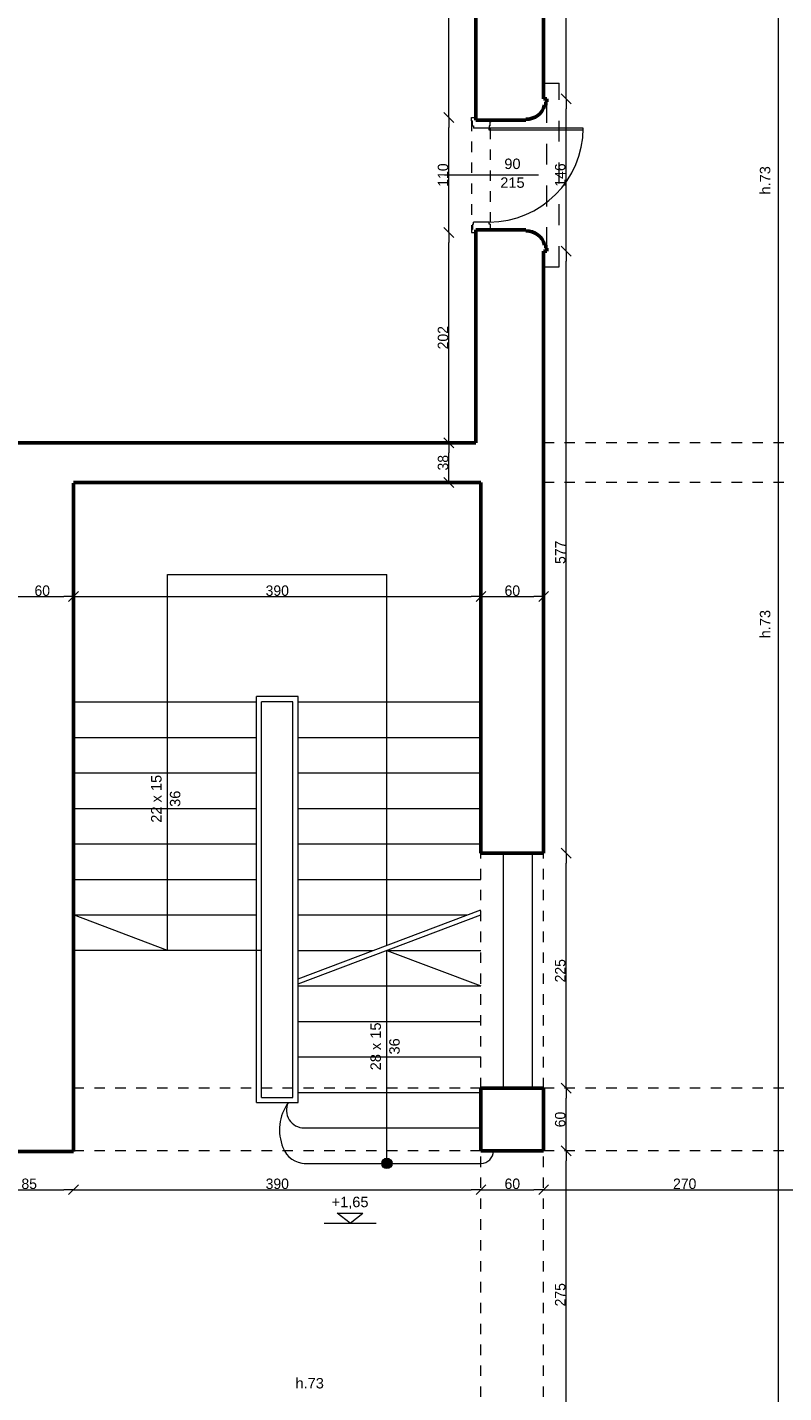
# Model space of a CAD drawing. Header units: inches. Extents: x -21887 to 84279, y -131485 to 67836.
# Tile 234 of 256: x 48838 to 56079, y 33870 to 46946. Entities that reach past the tile are written whole.
import ezdxf

# ---------------------------------------------------------------- set-up
doc = ezdxf.new("R2010")
doc.units = ezdxf.units.IN
doc.header["$MEASUREMENT"] = 0
for name, pattern in [('Dashed', [400, 200, -200]), ('Dashed copy', [200, 100, -100]), ('Long Dashed', [1058.333302, 634.99999, -423.333311])]:
    doc.linetypes.add(name, pattern=pattern)
doc.layers.get('0').update_dxf_attribs({"lineweight": 13})
doc.layers.get('Defpoints').update_dxf_attribs({"lineweight": 13})
for name, color, linetype, lineweight in [('AI_MURY', 7, 'Continuous', 53), ('Dimensioning', 7, 'Continuous', 13), ('DRZWI', 7, 'Continuous', 13), ('PODCIAGI', 7, 'Continuous', 13), ('schodzy', 7, 'Continuous', 13)]:
    doc.layers.add(name, color=color, linetype=linetype, lineweight=lineweight)
doc.styles.add('GENERATED_STYLE_7', font='txt')
doc.styles.add('Style-Courier New', font='txt')
doc.dimstyles.new('Dimstyle_4', dxfattribs={"dimtxt": 100, "dimasz": 95, "dimexe": 0, "dimexo": 0, "dimgap": 0.09, "dimtad": 1, "dimdec": 0, "dimlfac": 0.1, "dimzin": 0, "dimdsep": 46, "dimlunit": 5, "dimtxsty": 'GENERATED_STYLE_7', "dimblk": 'ARROWHEAD_6', "dimcen": 0.09, "dimclrd": 161, "dimclre": 161, "dimclrt": 7, "dimadec": 0, "dimazin": 0, "dimtfac": 1, "dimtdec": 0, "dimtmove": 0, "dimatfit": 3, "dimfxl": 0, "dimtolj": 1, "dimtzin": 0, "dimarcsym": 0})
doc.dimstyles.new('Dimstyle_5', dxfattribs={"dimtxt": 100, "dimasz": 95, "dimexe": 0.18, "dimexo": 0, "dimgap": 0.09, "dimtad": 1, "dimtih": 1, "dimtoh": 1, "dimdec": 0, "dimlfac": 0.1, "dimzin": 0, "dimdsep": 46, "dimlunit": 5, "dimtxsty": 'GENERATED_STYLE_7', "dimblk": 'ARROWHEAD_6', "dimcen": 0.09, "dimclrd": 161, "dimclre": 161, "dimclrt": 7, "dimadec": 0, "dimazin": 0, "dimtfac": 1, "dimtdec": 0, "dimtmove": 0, "dimatfit": 3, "dimfxl": 0, "dimtolj": 1, "dimtzin": 0, "dimarcsym": 0})

# ---------------------------------------------------------------- blocks, each defined once
blk = doc.blocks.new('ARROWHEAD_6')
at = {"color": 0, "linetype": 'Continuous'}
for p, q in [((0, 0), (-1, 0)), ((-0.5, -0.5), (0.5, 0.5))]:
    blk.add_line(p, q, dxfattribs=at)
blk = doc.blocks.new('*U535')
at = {"layer": 'Defpoints', "color": 0, "linetype": 'Continuous'}
for p in [(52874, 42966), (52874, 42966), (52874, 42586)]:
    blk.add_point(p, dxfattribs=at)
at = {"layer": 'Dimensioning', "color": 161, "linetype": 'Continuous', "lineweight": -2}
blk.add_line((52874, 42681), (52874, 42871), dxfattribs=at)
at = {"layer": 'Dimensioning', "color": 161, "linetype": 'Continuous', "lineweight": -2, "xscale": 95, "yscale": 95, "zscale": 95}
for p, rotation in [((52874, 42966), 90), ((52874, 42586), 270)]:
    blk.add_blockref('ARROWHEAD_6', p, dxfattribs=dict(at, rotation=rotation))
at = {"layer": 'Dimensioning', "color": 7, "linetype": 'Continuous', "insert": (52818, 42776), "char_height": 100, "attachment_point": 5, "rotation": 90, "style": 'GENERATED_STYLE_7'}
blk.add_mtext('38', dxfattribs=at)
blk = doc.blocks.new('*D2759')
at = {"layer": 'Defpoints'}
for p in [(52874, 42966), (52874, 42966), (52874, 42776), (52874, 42586)]:
    blk.add_point(p, dxfattribs=at)
at = {"layer": 'Dimensioning', "color": 161, "linetype": 'Continuous'}
blk.add_blockref('*U535', (0, 0), dxfattribs=at)
blk = doc.blocks.new('*U536')
at = {"layer": 'Defpoints', "color": 0, "linetype": 'Continuous'}
for p in [(52874, 44981), (53091, 44981), (52874, 42966)]:
    blk.add_point(p, dxfattribs=at)
at = {"layer": 'Dimensioning', "color": 161, "linetype": 'Continuous', "lineweight": -2}
for p, q in [((52874, 44981), (52874, 44981)), ((52874, 43061), (52874, 44886))]:
    blk.add_line(p, q, dxfattribs=at)
at = {"layer": 'Dimensioning', "color": 161, "linetype": 'Continuous', "lineweight": -2, "xscale": 95, "yscale": 95, "zscale": 95}
for p, rotation in [((52874, 44981), 90), ((52874, 42966), 270)]:
    blk.add_blockref('ARROWHEAD_6', p, dxfattribs=dict(at, rotation=rotation))
at = {"layer": 'Dimensioning', "color": 7, "linetype": 'Continuous', "insert": (52818, 43973), "char_height": 100, "attachment_point": 5, "rotation": 90, "style": 'GENERATED_STYLE_7'}
blk.add_mtext('202', dxfattribs=at)
blk = doc.blocks.new('*D2760')
at = {"layer": 'Defpoints'}
for p in [(52874, 44981), (53091, 44981), (52874, 43973), (52874, 42966)]:
    blk.add_point(p, dxfattribs=at)
at = {"layer": 'Dimensioning', "color": 161, "linetype": 'Continuous'}
blk.add_blockref('*U536', (0, 0), dxfattribs=at)
blk = doc.blocks.new('*U537')
at = {"layer": 'Defpoints', "color": 0, "linetype": 'Continuous'}
for p in [(52874, 46081), (53091, 46081), (53091, 44981)]:
    blk.add_point(p, dxfattribs=at)
at = {"layer": 'Dimensioning', "color": 161, "linetype": 'Continuous', "lineweight": -2}
for p, q in [((52874, 46081), (52874, 46081)), ((52874, 45076), (52874, 45986)), ((52874, 44981), (52874, 44981))]:
    blk.add_line(p, q, dxfattribs=at)
at = {"layer": 'Dimensioning', "color": 161, "linetype": 'Continuous', "lineweight": -2, "xscale": 95, "yscale": 95, "zscale": 95}
for p, rotation in [((52874, 46081), 90), ((52874, 44981), 270)]:
    blk.add_blockref('ARROWHEAD_6', p, dxfattribs=dict(at, rotation=rotation))
at = {"layer": 'Dimensioning', "color": 7, "linetype": 'Continuous', "insert": (52818, 45531), "char_height": 100, "attachment_point": 5, "rotation": 90, "style": 'GENERATED_STYLE_7'}
blk.add_mtext('110', dxfattribs=at)
blk = doc.blocks.new('*D2761')
at = {"layer": 'Defpoints'}
for p in [(52874, 46081), (53091, 46081), (52874, 45531), (53091, 44981)]:
    blk.add_point(p, dxfattribs=at)
at = {"layer": 'Dimensioning', "color": 161, "linetype": 'Continuous'}
blk.add_blockref('*U537', (0, 0), dxfattribs=at)
blk = doc.blocks.new('*U538')
at = {"layer": 'Defpoints', "color": 0, "linetype": 'Continuous'}
for p in [(52874, 51981), (53131, 51981), (53091, 46081)]:
    blk.add_point(p, dxfattribs=at)
at = {"layer": 'Dimensioning', "color": 161, "linetype": 'Continuous', "lineweight": -2}
for p, q in [((52874, 51981), (52874, 51981)), ((52874, 46176), (52874, 51886)), ((52874, 46081), (52874, 46081))]:
    blk.add_line(p, q, dxfattribs=at)
at = {"layer": 'Dimensioning', "color": 161, "linetype": 'Continuous', "lineweight": -2, "xscale": 95, "yscale": 95, "zscale": 95}
for p, rotation in [((52874, 51981), 90), ((52874, 46081), 270)]:
    blk.add_blockref('ARROWHEAD_6', p, dxfattribs=dict(at, rotation=rotation))
at = {"layer": 'Dimensioning', "color": 7, "linetype": 'Continuous', "insert": (52818, 49031), "char_height": 100, "attachment_point": 5, "rotation": 90, "style": 'GENERATED_STYLE_7'}
blk.add_mtext('590', dxfattribs=at)
blk = doc.blocks.new('*D2762')
at = {"layer": 'Defpoints'}
for p in [(52874, 51981), (53131, 51981), (52874, 49031), (53091, 46081)]:
    blk.add_point(p, dxfattribs=at)
at = {"layer": 'Dimensioning', "color": 161, "linetype": 'Continuous'}
blk.add_blockref('*U538', (0, 0), dxfattribs=at)
blk = doc.blocks.new('*U678')
at = {"layer": 'Defpoints', "color": 0, "linetype": 'Continuous'}
for p in [(56030, 55031), (56030, 55031), (56031, -36559)]:
    blk.add_point(p, dxfattribs=at)
at = {"layer": 'Dimensioning', "color": 161, "linetype": 'Continuous', "lineweight": -2}
for p, q in [((56030, -36464), (56030, 54936)), ((56030, -36559), (56030, -36559))]:
    blk.add_line(p, q, dxfattribs=at)
at = {"layer": 'Dimensioning', "color": 161, "linetype": 'Continuous', "lineweight": -2, "xscale": 95, "yscale": 95, "zscale": 95}
for p, rotation in [((56030, 55031), 90), ((56030, -36559), 270)]:
    blk.add_blockref('ARROWHEAD_6', p, dxfattribs=dict(at, rotation=rotation))
at = {"layer": 'Dimensioning', "color": 7, "linetype": 'Continuous', "insert": (55973, 9236), "char_height": 100, "attachment_point": 5, "rotation": 90, "style": 'GENERATED_STYLE_7'}
blk.add_mtext('9159', dxfattribs=at)
blk = doc.blocks.new('*D2902')
at = {"layer": 'Defpoints'}
for p in [(56030, 55031), (56030, 55031), (56030, 9236), (56031, -36559)]:
    blk.add_point(p, dxfattribs=at)
at = {"layer": 'Dimensioning', "color": 161, "linetype": 'Continuous'}
blk.add_blockref('*U678', (0, 0), dxfattribs=at)
blk = doc.blocks.new('*U832')
at = {"layer": 'Defpoints', "color": 0, "linetype": 'Continuous'}
for p in [(53781, 36186), (53996, 36186), (53781, 33431)]:
    blk.add_point(p, dxfattribs=at)
at = {"layer": 'Dimensioning', "color": 161, "linetype": 'Continuous', "lineweight": -2}
for p, q in [((53996, 36186), (53996, 36186)), ((53996, 33526), (53996, 36091)), ((53996, 33431), (53996, 33431))]:
    blk.add_line(p, q, dxfattribs=at)
at = {"layer": 'Dimensioning', "color": 161, "linetype": 'Continuous', "lineweight": -2, "xscale": 95, "yscale": 95, "zscale": 95}
for p, rotation in [((53996, 36186), 90), ((53996, 33431), 270)]:
    blk.add_blockref('ARROWHEAD_6', p, dxfattribs=dict(at, rotation=rotation))
at = {"layer": 'Dimensioning', "color": 7, "linetype": 'Continuous', "insert": (53940, 34808), "char_height": 100, "attachment_point": 5, "rotation": 90, "style": 'GENERATED_STYLE_7'}
blk.add_mtext('275', dxfattribs=at)
blk = doc.blocks.new('*D3061')
at = {"layer": 'Defpoints'}
for p in [(53781, 36186), (53996, 36186), (53996, 34808), (53781, 33431)]:
    blk.add_point(p, dxfattribs=at)
at = {"layer": 'Dimensioning', "color": 161, "linetype": 'Continuous'}
blk.add_blockref('*U832', (0, 0), dxfattribs=at)
blk = doc.blocks.new('*U833')
at = {"layer": 'Defpoints', "color": 0, "linetype": 'Continuous'}
for p in [(53781, 36786), (53996, 36786), (53781, 36186)]:
    blk.add_point(p, dxfattribs=at)
at = {"layer": 'Dimensioning', "color": 161, "linetype": 'Continuous', "lineweight": -2}
for p, q in [((53996, 36786), (53996, 36786)), ((53996, 36281), (53996, 36691)), ((53996, 36186), (53996, 36186))]:
    blk.add_line(p, q, dxfattribs=at)
at = {"layer": 'Dimensioning', "color": 161, "linetype": 'Continuous', "lineweight": -2, "xscale": 95, "yscale": 95, "zscale": 95}
for p, rotation in [((53996, 36786), 90), ((53996, 36186), 270)]:
    blk.add_blockref('ARROWHEAD_6', p, dxfattribs=dict(at, rotation=rotation))
at = {"layer": 'Dimensioning', "color": 7, "linetype": 'Continuous', "insert": (53940, 36486), "char_height": 100, "attachment_point": 5, "rotation": 90, "style": 'GENERATED_STYLE_7'}
blk.add_mtext('60', dxfattribs=at)
blk = doc.blocks.new('*D3062')
at = {"layer": 'Defpoints'}
for p in [(53781, 36786), (53996, 36786), (53996, 36486), (53781, 36186)]:
    blk.add_point(p, dxfattribs=at)
at = {"layer": 'Dimensioning', "color": 161, "linetype": 'Continuous'}
blk.add_blockref('*U833', (0, 0), dxfattribs=at)
blk = doc.blocks.new('*U834')
at = {"layer": 'Defpoints', "color": 0, "linetype": 'Continuous'}
for p in [(53781, 39036), (53996, 39036), (53781, 36786)]:
    blk.add_point(p, dxfattribs=at)
at = {"layer": 'Dimensioning', "color": 161, "linetype": 'Continuous', "lineweight": -2}
for p, q in [((53996, 39036), (53996, 39036)), ((53996, 36881), (53996, 38941)), ((53996, 36786), (53996, 36786))]:
    blk.add_line(p, q, dxfattribs=at)
at = {"layer": 'Dimensioning', "color": 161, "linetype": 'Continuous', "lineweight": -2, "xscale": 95, "yscale": 95, "zscale": 95}
for p, rotation in [((53996, 39036), 90), ((53996, 36786), 270)]:
    blk.add_blockref('ARROWHEAD_6', p, dxfattribs=dict(at, rotation=rotation))
at = {"layer": 'Dimensioning', "color": 7, "linetype": 'Continuous', "insert": (53940, 37911), "char_height": 100, "attachment_point": 5, "rotation": 90, "style": 'GENERATED_STYLE_7'}
blk.add_mtext('225', dxfattribs=at)
blk = doc.blocks.new('*D3063')
at = {"layer": 'Defpoints'}
for p in [(53781, 39036), (53996, 39036), (53996, 37911), (53781, 36786)]:
    blk.add_point(p, dxfattribs=at)
at = {"layer": 'Dimensioning', "color": 161, "linetype": 'Continuous'}
blk.add_blockref('*U834', (0, 0), dxfattribs=at)
blk = doc.blocks.new('*U835')
at = {"layer": 'Defpoints', "color": 0, "linetype": 'Continuous'}
for p in [(53781, 44801), (53996, 44801), (53781, 39036)]:
    blk.add_point(p, dxfattribs=at)
at = {"layer": 'Dimensioning', "color": 161, "linetype": 'Continuous', "lineweight": -2}
for p, q in [((53996, 44801), (53996, 44801)), ((53996, 39131), (53996, 44706)), ((53996, 39036), (53996, 39036))]:
    blk.add_line(p, q, dxfattribs=at)
at = {"layer": 'Dimensioning', "color": 161, "linetype": 'Continuous', "lineweight": -2, "xscale": 95, "yscale": 95, "zscale": 95}
for p, rotation in [((53996, 44801), 90), ((53996, 39036), 270)]:
    blk.add_blockref('ARROWHEAD_6', p, dxfattribs=dict(at, rotation=rotation))
at = {"layer": 'Dimensioning', "color": 7, "linetype": 'Continuous', "insert": (53941, 41918), "char_height": 100, "attachment_point": 5, "rotation": 90, "style": 'GENERATED_STYLE_7'}
blk.add_mtext('577', dxfattribs=at)
blk = doc.blocks.new('*D3064')
at = {"layer": 'Defpoints'}
for p in [(53781, 44801), (53996, 44801), (53996, 41918), (53781, 39036)]:
    blk.add_point(p, dxfattribs=at)
at = {"layer": 'Dimensioning', "color": 161, "linetype": 'Continuous'}
blk.add_blockref('*U835', (0, 0), dxfattribs=at)
blk = doc.blocks.new('*U836')
at = {"layer": 'Defpoints', "color": 0, "linetype": 'Continuous'}
for p in [(53781, 46261), (53996, 46261), (53781, 44801)]:
    blk.add_point(p, dxfattribs=at)
at = {"layer": 'Dimensioning', "color": 161, "linetype": 'Continuous', "lineweight": -2}
for p, q in [((53996, 46261), (53996, 46261)), ((53996, 44896), (53996, 46166)), ((53996, 44801), (53996, 44801))]:
    blk.add_line(p, q, dxfattribs=at)
at = {"layer": 'Dimensioning', "color": 161, "linetype": 'Continuous', "lineweight": -2, "xscale": 95, "yscale": 95, "zscale": 95}
for p, rotation in [((53996, 46261), 90), ((53996, 44801), 270)]:
    blk.add_blockref('ARROWHEAD_6', p, dxfattribs=dict(at, rotation=rotation))
at = {"layer": 'Dimensioning', "color": 7, "linetype": 'Continuous', "insert": (53940, 45531), "char_height": 100, "attachment_point": 5, "rotation": 90, "style": 'GENERATED_STYLE_7'}
blk.add_mtext('146', dxfattribs=at)
blk = doc.blocks.new('*D3065')
at = {"layer": 'Defpoints'}
for p in [(53781, 46261), (53996, 46261), (53996, 45531), (53781, 44801)]:
    blk.add_point(p, dxfattribs=at)
at = {"layer": 'Dimensioning', "color": 161, "linetype": 'Continuous'}
blk.add_blockref('*U836', (0, 0), dxfattribs=at)
blk = doc.blocks.new('*U837')
at = {"layer": 'Defpoints', "color": 0, "linetype": 'Continuous'}
for p in [(53781, 52581), (53996, 52581), (53781, 46261)]:
    blk.add_point(p, dxfattribs=at)
at = {"layer": 'Dimensioning', "color": 161, "linetype": 'Continuous', "lineweight": -2}
for p, q in [((53996, 52581), (53996, 52581)), ((53996, 46356), (53996, 52486)), ((53996, 46261), (53996, 46261))]:
    blk.add_line(p, q, dxfattribs=at)
at = {"layer": 'Dimensioning', "color": 161, "linetype": 'Continuous', "lineweight": -2, "xscale": 95, "yscale": 95, "zscale": 95}
for p, rotation in [((53996, 52581), 90), ((53996, 46261), 270)]:
    blk.add_blockref('ARROWHEAD_6', p, dxfattribs=dict(at, rotation=rotation))
at = {"layer": 'Dimensioning', "color": 7, "linetype": 'Continuous', "insert": (53940, 49421), "char_height": 100, "attachment_point": 5, "rotation": 90, "style": 'GENERATED_STYLE_7'}
blk.add_mtext('632', dxfattribs=at)
blk = doc.blocks.new('*D3066')
at = {"layer": 'Defpoints'}
for p in [(53781, 52581), (53996, 52581), (53996, 49421), (53781, 46261)]:
    blk.add_point(p, dxfattribs=at)
at = {"layer": 'Dimensioning', "color": 161, "linetype": 'Continuous'}
blk.add_blockref('*U837', (0, 0), dxfattribs=at)
blk = doc.blocks.new('*U1552')
at = {"layer": 'Defpoints', "color": 0, "linetype": 'Continuous'}
for p in [(48431, 36181), (49281, 36181), (49281, 35814)]:
    blk.add_point(p, dxfattribs=at)
at = {"layer": 'Dimensioning', "color": 161, "linetype": 'Continuous', "lineweight": -2}
for p, q in [((48431, 35814), (48431, 35814)), ((48526, 35814), (49186, 35814)), ((49281, 35814), (49281, 35814))]:
    blk.add_line(p, q, dxfattribs=at)
at = {"layer": 'Dimensioning', "color": 161, "linetype": 'Continuous', "lineweight": -2, "xscale": 95, "yscale": 95, "zscale": 95, "rotation": 180}
blk.add_blockref('ARROWHEAD_6', (48431, 35814), dxfattribs=at)
at = {"layer": 'Dimensioning', "color": 161, "linetype": 'Continuous', "lineweight": -2, "xscale": 95, "yscale": 95, "zscale": 95}
blk.add_blockref('ARROWHEAD_6', (49281, 35814), dxfattribs=at)
at = {"layer": 'Dimensioning', "color": 7, "linetype": 'Continuous', "insert": (48856, 35870), "char_height": 100, "attachment_point": 5, "style": 'GENERATED_STYLE_7'}
blk.add_mtext('85', dxfattribs=at)
blk = doc.blocks.new('*D3221')
at = {"layer": 'Defpoints'}
for p in [(48431, 36181), (49281, 36181), (48856, 35814), (49281, 35814)]:
    blk.add_point(p, dxfattribs=at)
at = {"layer": 'Dimensioning', "color": 161, "linetype": 'Continuous'}
blk.add_blockref('*U1552', (0, 0), dxfattribs=at)
blk = doc.blocks.new('*U1553')
at = {"layer": 'Defpoints', "color": 0, "linetype": 'Continuous'}
for p in [(49281, 36181), (53181, 36186), (53181, 35814)]:
    blk.add_point(p, dxfattribs=at)
at = {"layer": 'Dimensioning', "color": 161, "linetype": 'Continuous', "lineweight": -2}
for p, q in [((49281, 35814), (49281, 35814)), ((49376, 35814), (53086, 35814)), ((53181, 35814), (53181, 35814))]:
    blk.add_line(p, q, dxfattribs=at)
at = {"layer": 'Dimensioning', "color": 161, "linetype": 'Continuous', "lineweight": -2, "xscale": 95, "yscale": 95, "zscale": 95, "rotation": 180}
blk.add_blockref('ARROWHEAD_6', (49281, 35814), dxfattribs=at)
at = {"layer": 'Dimensioning', "color": 161, "linetype": 'Continuous', "lineweight": -2, "xscale": 95, "yscale": 95, "zscale": 95}
blk.add_blockref('ARROWHEAD_6', (53181, 35814), dxfattribs=at)
at = {"layer": 'Dimensioning', "color": 7, "linetype": 'Continuous', "insert": (51231, 35870), "char_height": 100, "attachment_point": 5, "style": 'GENERATED_STYLE_7'}
blk.add_mtext('390', dxfattribs=at)
blk = doc.blocks.new('*D3222')
at = {"layer": 'Defpoints'}
for p in [(49281, 36181), (53181, 36186), (51231, 35814), (53181, 35814)]:
    blk.add_point(p, dxfattribs=at)
at = {"layer": 'Dimensioning', "color": 161, "linetype": 'Continuous'}
blk.add_blockref('*U1553', (0, 0), dxfattribs=at)
blk = doc.blocks.new('*U1554')
at = {"layer": 'Defpoints', "color": 0, "linetype": 'Continuous'}
for p in [(53181, 36186), (53781, 36186), (53781, 35814)]:
    blk.add_point(p, dxfattribs=at)
at = {"layer": 'Dimensioning', "color": 161, "linetype": 'Continuous', "lineweight": -2}
for p, q in [((53181, 35814), (53181, 35814)), ((53276, 35814), (53686, 35814)), ((53781, 35814), (53781, 35814))]:
    blk.add_line(p, q, dxfattribs=at)
at = {"layer": 'Dimensioning', "color": 161, "linetype": 'Continuous', "lineweight": -2, "xscale": 95, "yscale": 95, "zscale": 95, "rotation": 180}
blk.add_blockref('ARROWHEAD_6', (53181, 35814), dxfattribs=at)
at = {"layer": 'Dimensioning', "color": 161, "linetype": 'Continuous', "lineweight": -2, "xscale": 95, "yscale": 95, "zscale": 95}
blk.add_blockref('ARROWHEAD_6', (53781, 35814), dxfattribs=at)
at = {"layer": 'Dimensioning', "color": 7, "linetype": 'Continuous', "insert": (53481, 35870), "char_height": 100, "attachment_point": 5, "style": 'GENERATED_STYLE_7'}
blk.add_mtext('60', dxfattribs=at)
blk = doc.blocks.new('*D3223')
at = {"layer": 'Defpoints'}
for p in [(53181, 36186), (53781, 36186), (53481, 35814), (53781, 35814)]:
    blk.add_point(p, dxfattribs=at)
at = {"layer": 'Dimensioning', "color": 161, "linetype": 'Continuous'}
blk.add_blockref('*U1554', (0, 0), dxfattribs=at)
blk = doc.blocks.new('*U1555')
at = {"layer": 'Defpoints', "color": 0, "linetype": 'Continuous'}
for p in [(53781, 36186), (56481, 36186), (56481, 35814)]:
    blk.add_point(p, dxfattribs=at)
at = {"layer": 'Dimensioning', "color": 161, "linetype": 'Continuous', "lineweight": -2}
for p, q in [((53781, 35814), (53781, 35814)), ((53876, 35814), (56386, 35814)), ((56481, 35814), (56481, 35814))]:
    blk.add_line(p, q, dxfattribs=at)
at = {"layer": 'Dimensioning', "color": 161, "linetype": 'Continuous', "lineweight": -2, "xscale": 95, "yscale": 95, "zscale": 95, "rotation": 180}
blk.add_blockref('ARROWHEAD_6', (53781, 35814), dxfattribs=at)
at = {"layer": 'Dimensioning', "color": 161, "linetype": 'Continuous', "lineweight": -2, "xscale": 95, "yscale": 95, "zscale": 95}
blk.add_blockref('ARROWHEAD_6', (56481, 35814), dxfattribs=at)
at = {"layer": 'Dimensioning', "color": 7, "linetype": 'Continuous', "insert": (55131, 35870), "char_height": 100, "attachment_point": 5, "style": 'GENERATED_STYLE_7'}
blk.add_mtext('270', dxfattribs=at)
blk = doc.blocks.new('*D3224')
at = {"layer": 'Defpoints'}
for p in [(53781, 36186), (56481, 36186), (55131, 35814), (56481, 35814)]:
    blk.add_point(p, dxfattribs=at)
at = {"layer": 'Dimensioning', "color": 161, "linetype": 'Continuous'}
blk.add_blockref('*U1555', (0, 0), dxfattribs=at)
blk = doc.blocks.new('*U1591')
at = {"layer": 'Defpoints', "color": 0, "linetype": 'Continuous'}
for p in [(48681, 42431), (49281, 41494), (49281, 41494)]:
    blk.add_point(p, dxfattribs=at)
at = {"layer": 'Dimensioning', "color": 161, "linetype": 'Continuous', "lineweight": -2}
for p, q in [((48681, 41494), (48681, 41494)), ((48776, 41494), (49186, 41494)), ((49281, 41494), (49281, 41494))]:
    blk.add_line(p, q, dxfattribs=at)
at = {"layer": 'Dimensioning', "color": 161, "linetype": 'Continuous', "lineweight": -2, "xscale": 95, "yscale": 95, "zscale": 95, "rotation": 180}
blk.add_blockref('ARROWHEAD_6', (48681, 41494), dxfattribs=at)
at = {"layer": 'Dimensioning', "color": 161, "linetype": 'Continuous', "lineweight": -2, "xscale": 95, "yscale": 95, "zscale": 95}
blk.add_blockref('ARROWHEAD_6', (49281, 41494), dxfattribs=at)
at = {"layer": 'Dimensioning', "color": 7, "linetype": 'Continuous', "insert": (48981, 41550), "char_height": 100, "attachment_point": 5, "style": 'GENERATED_STYLE_7'}
blk.add_mtext('60', dxfattribs=at)
blk = doc.blocks.new('*D3260')
at = {"layer": 'Defpoints'}
for p in [(48681, 42431), (48981, 41494), (49281, 41494), (49281, 41494)]:
    blk.add_point(p, dxfattribs=at)
at = {"layer": 'Dimensioning', "color": 161, "linetype": 'Continuous'}
blk.add_blockref('*U1591', (0, 0), dxfattribs=at)
blk = doc.blocks.new('*U1592')
at = {"layer": 'Defpoints', "color": 0, "linetype": 'Continuous'}
for p in [(49281, 41494), (53181, 41494), (53181, 41494)]:
    blk.add_point(p, dxfattribs=at)
at = {"layer": 'Dimensioning', "color": 161, "linetype": 'Continuous', "lineweight": -2}
for p, q in [((49281, 41494), (49281, 41494)), ((49376, 41494), (53086, 41494)), ((53181, 41494), (53181, 41494))]:
    blk.add_line(p, q, dxfattribs=at)
at = {"layer": 'Dimensioning', "color": 161, "linetype": 'Continuous', "lineweight": -2, "xscale": 95, "yscale": 95, "zscale": 95, "rotation": 180}
blk.add_blockref('ARROWHEAD_6', (49281, 41494), dxfattribs=at)
at = {"layer": 'Dimensioning', "color": 161, "linetype": 'Continuous', "lineweight": -2, "xscale": 95, "yscale": 95, "zscale": 95}
blk.add_blockref('ARROWHEAD_6', (53181, 41494), dxfattribs=at)
at = {"layer": 'Dimensioning', "color": 7, "linetype": 'Continuous', "insert": (51231, 41550), "char_height": 100, "attachment_point": 5, "style": 'GENERATED_STYLE_7'}
blk.add_mtext('390', dxfattribs=at)
blk = doc.blocks.new('*D3261')
at = {"layer": 'Defpoints'}
for p in [(49281, 41494), (51231, 41494), (53181, 41494), (53181, 41494)]:
    blk.add_point(p, dxfattribs=at)
at = {"layer": 'Dimensioning', "color": 161, "linetype": 'Continuous'}
blk.add_blockref('*U1592', (0, 0), dxfattribs=at)
blk = doc.blocks.new('*U1593')
at = {"layer": 'Defpoints', "color": 0, "linetype": 'Continuous'}
for p in [(53181, 41494), (53781, 41494), (53781, 41494)]:
    blk.add_point(p, dxfattribs=at)
at = {"layer": 'Dimensioning', "color": 161, "linetype": 'Continuous', "lineweight": -2}
for p, q in [((53181, 41494), (53181, 41494)), ((53276, 41494), (53686, 41494)), ((53781, 41494), (53781, 41494))]:
    blk.add_line(p, q, dxfattribs=at)
at = {"layer": 'Dimensioning', "color": 161, "linetype": 'Continuous', "lineweight": -2, "xscale": 95, "yscale": 95, "zscale": 95, "rotation": 180}
blk.add_blockref('ARROWHEAD_6', (53181, 41494), dxfattribs=at)
at = {"layer": 'Dimensioning', "color": 161, "linetype": 'Continuous', "lineweight": -2, "xscale": 95, "yscale": 95, "zscale": 95}
blk.add_blockref('ARROWHEAD_6', (53781, 41494), dxfattribs=at)
at = {"layer": 'Dimensioning', "color": 7, "linetype": 'Continuous', "insert": (53481, 41550), "char_height": 100, "attachment_point": 5, "style": 'GENERATED_STYLE_7'}
blk.add_mtext('60', dxfattribs=at)
blk = doc.blocks.new('*D3262')
at = {"layer": 'Defpoints'}
for p in [(53181, 41494), (53481, 41494), (53781, 41494), (53781, 41494)]:
    blk.add_point(p, dxfattribs=at)
at = {"layer": 'Dimensioning', "color": 161, "linetype": 'Continuous'}
blk.add_blockref('*U1593', (0, 0), dxfattribs=at)

msp = doc.modelspace()

# ---------------------------------------------------------------- hatches: boundary and pattern name
at = {"layer": 'schodzy', "extrusion": (0, 0, -1)}
msp.add_hatch(color=9, dxfattribs=at).paths.add_polyline_path([(-52230.5, 36065.7, 1), (-52330.5, 36065.7, 1)], flags=16)

# ---------------------------------------------------------------- linework, layer by layer
at = {"layer": 'AI_MURY', "color": 7, "linetype": 'Continuous'}
for p, q in [((53780.5, 46260.8), (53780.5, 52580.7)), ((53130.5, 51980.7), (53130.5, 46055.8)), ((53810.5, 46260.8), (53780.5, 46260.8)), ((53790.5, 46200.8), (53800.5, 46200.8)), ((53800.5, 46230.8), (53800.5, 46200.8)), ((53800.5, 46230.8), (53810.5, 46230.8)), ((53810.5, 46260.8), (53810.5, 46230.8)), ((53610.5, 46055.8), (53130.5, 46055.8)), ((53610.5, 46055.8), (53610.5, 46065.8)), ((53610.5, 45005.8), (53130.5, 45005.8)), ((53130.5, 45005.8), (53130.5, 42965.7)), ((53610.5, 45005.8), (53610.5, 44995.8)), ((53790.5, 44860.8), (53800.5, 44860.8)), ((53800.5, 44830.8), (53800.5, 44860.8)), ((53810.5, 44800.8), (53780.5, 44800.8)), ((53780.5, 39035.7), (53780.5, 44800.8)), ((53800.5, 44830.8), (53810.5, 44830.8)), ((53810.5, 44800.8), (53810.5, 44830.8)), ((49280.5, 42965.7), (48455.5, 42965.7)), ((53130.5, 42965.7), (49280.5, 42965.7)), ((53180.5, 42585.7), (49280.5, 42585.7)), ((49280.5, 36180.7), (49280.5, 42580.7)), ((53180.5, 39035.7), (53180.5, 42585.7)), ((53780.5, 39035.7), (53180.5, 39035.7)), ((53780.5, 36785.7), (53180.5, 36785.7)), ((53180.5, 36185.7), (53180.5, 36785.7)), ((53780.5, 36185.7), (53780.5, 36785.7)), ((48430.5, 36180.7), (49280.5, 36180.7)), ((53780.5, 36185.7), (53180.5, 36185.7))]:
    msp.add_line(p, q, dxfattribs=at)
for centre, start, end in [((53615.9, 46245.8), 268.27392, 345.55996), ((53615.9, 44815.9), 14.44004, 91.72608)]:
    msp.add_arc(centre, 180, start, end, dxfattribs=at)
at = {"layer": 'DRZWI', "color": 49, "linetype": 'Dashed'}
for p, q in [((53780.5, 46410.8), (53930.5, 46410.8)), ((53930.5, 44650.8), (53930.5, 46410.8)), ((53780.5, 44650.8), (53930.5, 44650.8))]:
    msp.add_line(p, q, dxfattribs=at)
at = {"layer": 'DRZWI', "color": 7, "linetype": 'Dashed'}
msp.add_line((53810.5, 44830.8), (53810.5, 46230.8), dxfattribs=at)
at = {"layer": 'DRZWI', "color": 5, "linetype": 'Continuous'}
for p, q in [((53090.5, 46080.8), (53130.5, 46080.8)), ((53090.5, 46050.8), (53090.5, 46080.8)), ((53090.5, 46050.8), (53100.5, 46050.8)), ((53100.5, 46000.8), (53100.5, 46050.8)), ((53269, 46000.8), (53269, 46040.8)), ((53100.5, 46000.8), (53110.5, 46000.8)), ((53110.5, 46000.8), (53110.5, 45980.8)), ((53259, 45980.8), (53110.5, 45980.8)), ((53259, 46000.8), (53259, 45980.8)), ((53269, 46000.8), (53259, 46000.8)), ((53259, 45960.8), (53259, 45980.8)), ((54159, 45980.8), (53259, 45980.8)), ((54159, 45960.8), (53259, 45960.8)), ((54159, 45960.8), (54159, 45980.8)), ((53732.3, 45530.8), (52832.3, 45530.8)), ((53090.5, 45010.8), (53100.5, 45010.8)), ((53090.5, 45010.8), (53090.5, 44980.8)), ((53090.5, 44980.8), (53130.5, 44980.8)), ((53100.5, 45060.8), (53110.5, 45060.8)), ((53100.5, 45060.8), (53100.5, 45010.8)), ((53259, 45080.8), (53110.5, 45080.8)), ((53110.5, 45060.8), (53110.5, 45080.8)), ((53259, 45060.8), (53259, 45080.8)), ((53269, 45060.8), (53259, 45060.8)), ((53269, 45060.8), (53269, 45020.8))]:
    msp.add_line(p, q, dxfattribs=at)
at = {"layer": 'DRZWI', "color": 5, "linetype": 'Dashed copy'}
for p, q in [((53090.5, 46050.8), (53090.5, 45010.8)), ((53269, 45975.8), (53269, 45060.8))]:
    msp.add_line(p, q, dxfattribs=at)
at = {"layer": 'DRZWI', "color": 7, "linetype": 'Continuous'}
for centre, start, end in [((53269, 46055.8), 270, 0), ((53269, 45005.8), 0, 90)]:
    msp.add_arc(centre, 15, start, end, dxfattribs=at)
at = {"layer": 'DRZWI', "color": 5, "linetype": 'Continuous'}
msp.add_arc((53259, 45980.8), 900, 270, 0, dxfattribs=at)
at = {"layer": 'PODCIAGI', "color": 7, "linetype": 'Dashed copy'}
for p, q in [((56480.5, 42965.7), (53780.5, 42965.7)), ((56480.5, 42585.7), (53780.5, 42585.7)), ((53180.5, 36785.7), (53180.5, 39035.7)), ((53780.5, 36785.7), (53780.5, 39035.7)), ((53180.5, 36785.7), (49280.5, 36785.7)), ((53180.5, 36785.7), (49280.5, 36785.7)), ((56480.5, 36785.7), (53780.5, 36785.7)), ((53180.5, 36185.7), (49280.5, 36185.7)), ((53180.5, 36185.7), (49280.5, 36185.7)), ((53180.5, 33430.7), (53180.5, 36185.7)), ((56480.5, 36185.7), (53780.5, 36185.7)), ((53780.5, 33430.7), (53780.5, 36185.7))]:
    msp.add_line(p, q, dxfattribs=at)
at = {"layer": 'PODCIAGI', "color": 9, "linetype": 'Continuous'}
for p, q in [((53395.5, 36785.7), (53395.5, 39035.7)), ((53675.5, 36785.7), (53675.5, 39035.7))]:
    msp.add_line(p, q, dxfattribs=at)
at = {"layer": 'schodzy', "color": 9, "linetype": 'Continuous'}
for p, q in [((50180.5, 41705.7), (52280.5, 41705.7)), ((50180.5, 38105.7), (50180.5, 41705.7)), ((52280.5, 38155.7), (52280.5, 41705.7)), ((51030.5, 36648.5), (51030.5, 40535.7)), ((51430.5, 40535.7), (51030.5, 40535.7)), ((51430.5, 36648.5), (51430.5, 40535.7)), ((49280.5, 40485.7), (51030.5, 40485.7)), ((51080.5, 36698.5), (51080.5, 40485.7)), ((51380.5, 40485.7), (51080.5, 40485.7)), ((51380.5, 36698.5), (51380.5, 40485.7)), ((51430.5, 40485.7), (53180.5, 40485.7)), ((49280.5, 40145.7), (51030.5, 40145.7)), ((51430.5, 40145.7), (53180.5, 40145.7)), ((49280.5, 39805.7), (51030.5, 39805.7)), ((51430.5, 39805.7), (53180.5, 39805.7)), ((49280.5, 39465.7), (51030.5, 39465.7)), ((51430.5, 39465.7), (53180.5, 39465.7)), ((49280.5, 39125.7), (51030.5, 39125.7)), ((51430.5, 39125.7), (53180.5, 39125.7)), ((49280.5, 38785.7), (51030.5, 38785.7)), ((51430.5, 38785.7), (53180.5, 38785.7)), ((50180.5, 38105.7), (49280.5, 38445.7)), ((49280.5, 38445.7), (51030.5, 38445.7)), ((51430.5, 37834.6), (53180.5, 38495.7)), ((51430.5, 38445.7), (53048.2, 38445.7)), ((51430.5, 37784.6), (53180.5, 38445.7)), ((51080.5, 38105.7), (49280.5, 38105.7)), ((51430.5, 38105.7), (52148.2, 38105.7)), ((52280.5, 38105.7), (53180.5, 38105.7)), ((52280.5, 38105.7), (53180.5, 37765.7)), ((52280.5, 36115.7), (52280.5, 38105.7)), ((51430.5, 37765.7), (53180.5, 37765.7)), ((51430.5, 37425.7), (53180.5, 37425.7)), ((51430.5, 37085.7), (53180.5, 37085.7)), ((51430.5, 36745.7), (53180.5, 36745.7)), ((51030.5, 36648.5), (51430.5, 36648.5)), ((51080.5, 36698.5), (51380.5, 36698.5)), ((51487.9, 36405.7), (53180.5, 36405.7)), ((51487.9, 36065.7), (52230.5, 36065.7)), ((52330.5, 36065.7), (53180.5, 36065.7))]:
    msp.add_line(p, q, dxfattribs=at)
at = {"layer": 'schodzy', "color": 9, "linetype": 'Long Dashed'}
for p, q in [((51927.6, 35493.2), (51803.9, 35588.9)), ((51803.9, 35588.9), (52051.3, 35588.9)), ((51927.6, 35493.2), (52051.3, 35588.9)), ((51678.5, 35493.2), (52178.4, 35493.2))]:
    msp.add_line(p, q, dxfattribs=at)
at = {"layer": 'schodzy', "color": 9, "linetype": 'Continuous'}
msp.add_circle((52280.5, 36065.7), 50, dxfattribs=at)
for centre, radius, start, end in [((51692.7, 36387.4), 440.8, 144.01479, 202.55269), ((51487.9, 36575.7), 170, 154.91968, 270), ((51502.1, 36296.8), 231.1, 199.91938, 270), ((53180.5, 36185.7), 120, 270, 0)]:
    msp.add_arc(centre, radius, start, end, dxfattribs=at)

# ---------------------------------------------------------------- texts
at = {"layer": 'DRZWI', "color": 5, "insert": (53482.2, 45688.4), "char_height": 100, "width": 704.483, "attachment_point": 2, "line_spacing_factor": 1.079165, "style": 'GENERATED_STYLE_7'}
msp.add_mtext('\\fArial|b0|i0|c238|p39;90\\P215', dxfattribs=at)
at = {"layer": 'DRZWI', "color": 220, "char_height": 100, "width": 460.863, "attachment_point": 1, "rotation": 90, "style": 'GENERATED_STYLE_7'}
for insert in [(55850.5, 45344.1), (55850.5, 41094)]:
    msp.add_mtext('\\fArial|b0|i0|c238|p39;h.73', dxfattribs=dict(at, insert=insert))
at = {"layer": 'DRZWI', "color": 220, "insert": (51405.1, 34010.7), "char_height": 100, "width": 460.863, "attachment_point": 1, "style": 'GENERATED_STYLE_7'}
msp.add_mtext('\\fArial|b0|i0|c238|p39;h.73', dxfattribs=at)
at = {"layer": 'schodzy', "color": 9, "char_height": 100, "width": 1279.368, "attachment_point": 2, "rotation": 90, "line_spacing_factor": 1.079165, "style": 'GENERATED_STYLE_7'}
for s, insert in [('\\fArial|b0|i0|c238|p39;22 x 15\\P36', (50022.9, 39557.6)), ('\\fArial|b0|i0|c238|p39;28 x 15\\P36', (52122.9, 37186.2))]:
    msp.add_mtext(s, dxfattribs=dict(at, insert=insert))
at = {"layer": 'schodzy', "color": 9, "insert": (51927.6, 35746.5), "char_height": 100, "width": 614.783, "attachment_point": 2, "style": 'GENERATED_STYLE_7'}
msp.add_mtext('\\fArial|b0|i0|c238|p39;+1,65', dxfattribs=at)

# ---------------------------------------------------------------- dimensions: what is measured, and where the dimension line sits
at = {"layer": 'Dimensioning', "color": 161, "linetype": 'Continuous'}
for base, p1, p2, picture, middle in [((56029.7, 55030.7), (56030.5, -36559.3), (56029.7, 55030.7), '*D2902', (56029.7, 9235.7)), ((53996, 52580.7), (53780.5, 46260.8), (53780.5, 52580.7), '*D3066', (53996, 49420.8)), ((52873.8, 51980.7), (53090.5, 46080.8), (53130.5, 51980.7), '*D2762', (52873.8, 49030.8)), ((53996, 46260.8), (53780.5, 44800.8), (53780.5, 46260.8), '*D3065', (53996, 45530.8)), ((52873.8, 46080.8), (53090.5, 44980.8), (53090.5, 46080.8), '*D2761', (52873.8, 45530.8)), ((52873.8, 44980.8), (52873.8, 42965.7), (53090.5, 44980.8), '*D2760', (52873.8, 43973.3)), ((53996, 44800.8), (53780.5, 39035.7), (53780.5, 44800.8), '*D3064', (53996, 41918.3)), ((52873.8, 42965.7), (52873.8, 42585.7), (52873.8, 42965.7), '*D2759', (52873.8, 42775.7)), ((53996, 39035.7), (53780.5, 36785.7), (53780.5, 39035.7), '*D3063', (53996, 37910.7)), ((53996, 36785.7), (53780.5, 36185.7), (53780.5, 36785.7), '*D3062', (53996, 36485.7)), ((53995.9513064, 36185.7131048), (53780.5180538, 33430.7131048), (53780.5180538, 36185.7131048), '*D3061', (53995.9513064, 34808.2131048))]:
    dim = msp.add_linear_dim(base=base, p1=p1, p2=p2, angle=90, dimstyle='Dimstyle_4', override={"dimtxsty": 'Style-Courier New', "dimclrd": 0, "dimclre": 161, "dimlwe": 0}, dxfattribs=at)
    dim.commit()
    dim.dimension.update_dxf_attribs({"geometry": picture, "text_midpoint": middle, "dimtype": 128})
for base, p1, p2, picture, middle in [((49280.5, 41493.7), (48680.5, 42430.7), (49280.5, 41493.7), '*D3260', (48980.5, 41493.7)), ((53180.5, 41493.7), (49280.5, 41493.7), (53180.5, 41493.7), '*D3261', (51230.5, 41493.7)), ((53780.5, 41493.7), (53180.5, 41493.7), (53780.5, 41493.7), '*D3262', (53480.5, 41493.7)), ((49280.5, 35813.9), (48430.5, 36180.7), (49280.5, 36180.7), '*D3221', (48855.5, 35813.9)), ((53180.5, 35813.9), (49280.5, 36180.7), (53180.5, 36185.7), '*D3222', (51230.5, 35813.9)), ((53780.5, 35813.9), (53180.5, 36185.7), (53780.5, 36185.7), '*D3223', (53480.5, 35813.9)), ((56480.5, 35813.9), (53780.5, 36185.7), (56480.5, 36185.7), '*D3224', (55130.5, 35813.9))]:
    dim = msp.add_linear_dim(base=base, p1=p1, p2=p2, dimstyle='Dimstyle_5', override={"dimtxsty": 'Style-Courier New', "dimclrd": 0, "dimclre": 161, "dimlwe": 0}, dxfattribs=at)
    dim.commit()
    dim.dimension.update_dxf_attribs({"geometry": picture, "text_midpoint": middle, "dimtype": 128})

doc.saveas('drawing.dxf')
